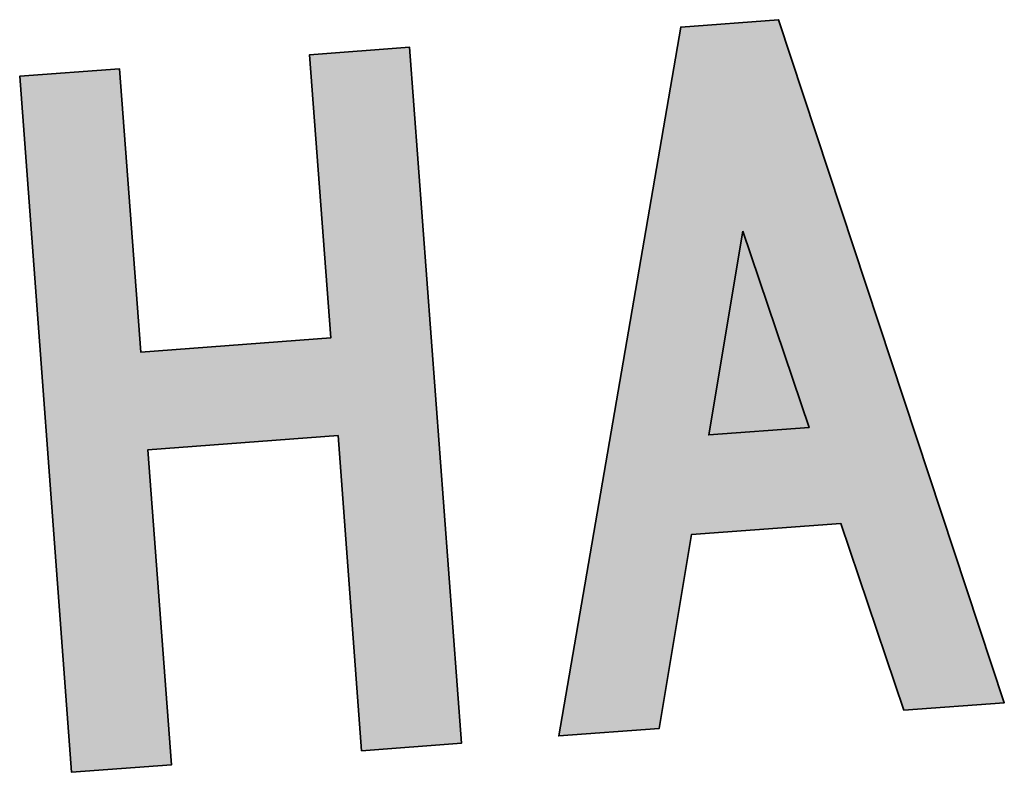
# Model space of a CAD drawing. Header units: millimetres. Extents: x 573132 to 957048, y 21042 to 318066.
# Tile 151 of 256: x 839483 to 839767, y 170046 to 170263. Entities that reach past the tile are written whole.
import ezdxf

# ---------------------------------------------------------------- set-up
doc = ezdxf.new("R2010")
doc.units = ezdxf.units.MM
doc.header["$LTSCALE"] = 2000
doc.layers.add('EV points', color=7, linetype='Continuous')

# ---------------------------------------------------------------- blocks, each defined once
blk = doc.blocks.new('elev17189.1')
at = {"true_color": 0xffffff}
h = blk.add_hatch(color=7, dxfattribs=at)
h.dxf.hatch_style = 1
h.paths.add_polyline_path([(-5.806908, 2.49999), (-5.376168, 2.49999), (-5.376168, 3.85788), (-4.556808, 3.85788), (-4.556808, 2.49999), (-4.126158, 2.49999), (-4.126158, 5.49999), (-4.556808, 5.49999), (-4.556808, 4.27896), (-5.376168, 4.27896), (-5.376168, 5.49999), (-5.806908, 5.49999)])
h = blk.add_hatch(color=7, dxfattribs=at)
h.dxf.hatch_style = 1
h.paths.add_polyline_path([(-2.53464, 5.499984), (-2.9568, 5.499984), (-3.70611, 2.499984), (-3.27342, 2.499984), (-3.0729, 3.321024), (-2.42916, 3.321024), (-2.21808, 2.499984), (-1.78536, 2.499984)])
h.paths.add_polyline_path([(-2.53467, 3.742134), (-2.96739, 3.742134), (-2.75631, 4.605264)], flags=16)
at = {"true_color": 0x006699}
h = blk.add_hatch(color=144, dxfattribs=at)
h.dxf.hatch_style = 1
h.paths.add_polyline_path([(-2.75631, 4.605264), (-2.96739, 3.742134), (-2.53467, 3.742134)])
at = {"color": 255, "lineweight": 35}
for points in [[(-4.556808, 2.49999), (-4.556808, 3.85788), (-5.376168, 3.85788), (-5.376168, 2.49999), (-5.806908, 2.49999), (-5.806908, 5.49999), (-5.376168, 5.49999), (-5.376168, 4.27896), (-4.556808, 4.27896), (-4.556808, 5.49999), (-4.126158, 5.49999), (-4.126158, 2.49999)], [(-2.21808, 2.499984), (-2.42916, 3.321024), (-3.0729, 3.321024), (-3.27342, 2.499984), (-3.70611, 2.499984), (-2.9568, 5.499984), (-2.53464, 5.499984), (-1.78536, 2.499984)], [(-2.75631, 4.605264), (-2.96739, 3.742134), (-2.53467, 3.742134)]]:
    blk.add_lwpolyline(points, close=True, dxfattribs=at)

msp = doc.modelspace()

# ---------------------------------------------------------------- block references
at = {"layer": 'EV points', "xscale": 67.08863045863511, "yscale": 67.08863045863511, "zscale": 67.08863045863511, "rotation": 4.265107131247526}
msp.add_blockref('elev17189.1', (839899.27, 169907.96), dxfattribs=at)

doc.saveas('drawing.dxf')
